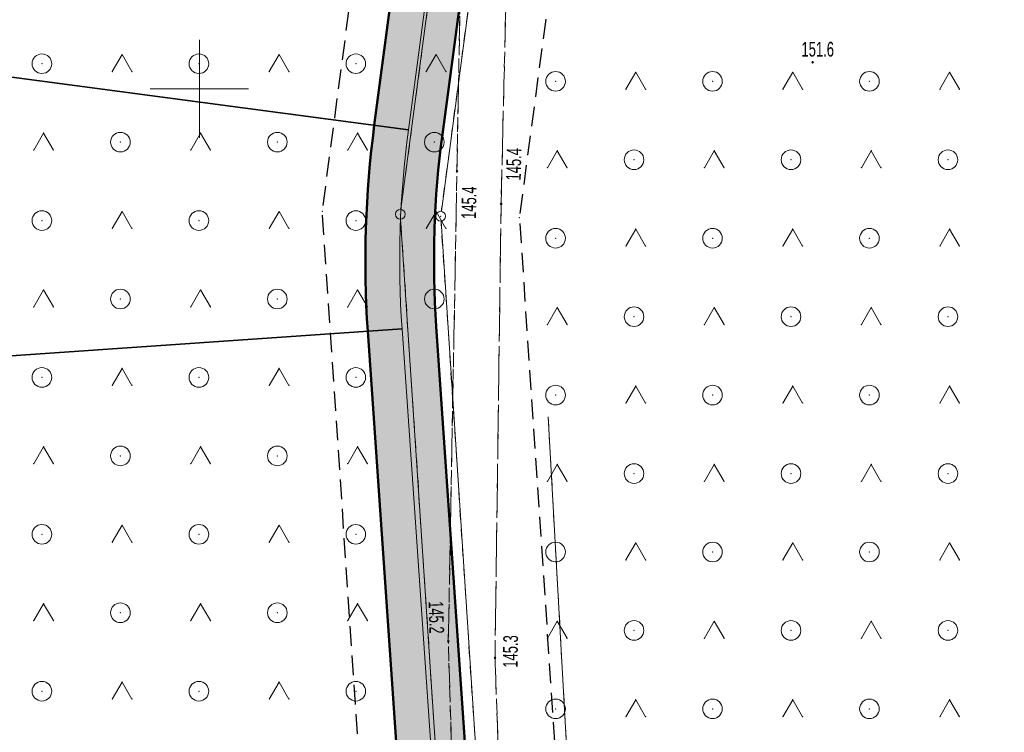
# Model space of a CAD drawing. Extents: x 6456700 to 6518119, y 5963420 to 5980059.
# Tile 231 of 256: x 6512360 to 6512410, y 5967066 to 5967103. Entities that reach past the tile are written whole.
import ezdxf
from ezdxf.enums import TextEntityAlignment as Align

# ---------------------------------------------------------------- set-up
doc = ezdxf.new("R2010")
doc.units = 0
doc.header["$MEASUREMENT"] = 0
doc.set_wipeout_variables(frame=1)
for name, pattern in [('L_0_03', [1, 0.5, -0.5]), ('L_0_04', [1.5, 1, -0.5]), ('L_0_52', [1, 0.75, -0.25]), ('L_0_5A', [0.75, 0.5, -0.25])]:
    doc.linetypes.add(name, pattern=pattern)
doc.layers.get('0').update_dxf_attribs({"color": 2, "linetype": 'CONTINUOUS', "lineweight": 5})
for name, color, linetype, lineweight in [('18mm Kreska ciągła', 7, 'CONTINUOUS', 18), ('202_punkt_graniczny', 7, 'CONTINUOUS', 18), ('218_kontur_uzytku_gruntowego', 96, 'L_0_03', 18), ('219_dzialka_ewidencyjna', 7, 'CONTINUOUS', 18), ('35mm Ciągła', 7, 'CONTINUOUS', 35), ('50mm Kreska ciągła', 7, 'CONTINUOUS', 50), ('9mm Kreska ciągła', 252, 'CONTINUOUS', 9), ('jezdnia', 7, 'CONTINUOUS', 18), ('pikieta_naturalna', 7, 'CONTINUOUS', 18), ('pikieta_naturalna_Atr2', 7, 'CONTINUOUS', 18), ('siatka_krzyrzy', 7, 'CONTINUOUS', 18), ('teren_zalesiony', 7, 'CONTINUOUS', 18), ('Zakres', 7, 'CONTINUOUS', 18)]:
    doc.layers.add(name, color=color, linetype=linetype, lineweight=lineweight)
doc.styles.get("Standard").update_dxf_attribs({"font": 'txt', "width": 0.75})

# ---------------------------------------------------------------- blocks, each defined once
blk = doc.blocks.new('EGPG_S')
at = {"color": 0, "linetype": 'Continuous', "lineweight": 18}
blk.add_wipeout([(0, -0.5), (0.25, -0.43), (0.43, -0.25), (0.5, 0), (0.43, 0.25), (0.25, 0.43), (0, 0.5), (-0.25, 0.43), (-0.43, 0.25), (-0.5, 0), (-0.43, -0.25), (-0.25, -0.43)], dxfattribs=at)
blk.add_circle((0, 0), 0.5, dxfattribs=at)
blk = doc.blocks.new('mdcp_nowa')
at = {"layer": 'pikieta_naturalna', "linetype": 'Continuous', "lineweight": 18}
for points in [[(6495131.26, 5983551.305, 1), (6495131.26, 5983551.395, 1)], [(6495113.13, 5983545.755, 1), (6495113.13, 5983545.845, 1)], [(6495115.38, 5983544.085, 1), (6495115.38, 5983544.175, 1)], [(6495112.69, 5983521.775, 1), (6495112.69, 5983521.865, 1)], [(6495115.07, 5983520.935, 1), (6495115.07, 5983521.025, 1)]]:
    blk.add_hatch(color=18, dxfattribs=at).paths.add_polyline_path(points)
at = {"layer": '218_kontur_uzytku_gruntowego', "lineweight": 18, "flags": 128}
for points in [[(6495120.97, 5983624.43), (6495110.24, 5983543.6)], [(6495112.3, 5983543.5), (6495123.06, 5983624.46)], [(6495116.84, 5983443.86), (6495110.24, 5983543.6)], [(6495112.3, 5983543.5), (6495118.85, 5983443.84)], [(6495117.78, 5983533.26), (6495121.76, 5983461.96)]]:
    blk.add_lwpolyline(points, dxfattribs=at)
at = {"layer": '219_dzialka_ewidencyjna', "color": 3, "linetype": 'Continuous', "lineweight": 18, "flags": 128}
for points in [[(6495110.24, 5983543.6), (6495120.97, 5983624.43)], [(6495112.3, 5983543.5), (6495123.06, 5983624.46)], [(6495110.24, 5983543.6), (6495116.84, 5983443.86)], [(6495118.85, 5983443.84), (6495112.3, 5983543.5)], [(6495117.78, 5983533.26), (6495121.76, 5983461.96)]]:
    blk.add_lwpolyline(points, dxfattribs=at)
at = {"layer": 'jezdnia', "color": 7, "linetype": 'L_0_52', "lineweight": 18, "flags": 128}
blk.add_lwpolyline([(6495195.83, 5982978.97), (6495200.77, 5982990.52), (6495203.76, 5983005.28), (6495200.35, 5983025.82), (6495193.24, 5983036.29), (6495189.14, 5983049.6), (6495185.12, 5983067.8), (6495183.17, 5983077.08), (6495178.19, 5983089.73), (6495174.64, 5983098.86), (6495168.43, 5983115.09), (6495161.55, 5983133.83), (6495154.76, 5983147.58), (6495144.33, 5983166.27), (6495135.54, 5983182.13), (6495131.43, 5983212.99), (6495131.68, 5983233.26), (6495131.46, 5983243.99), (6495128.32, 5983280.81), (6495127.29, 5983298.52), (6495124.19, 5983336.19), (6495123.5, 5983344), (6495121.28, 5983367.92), (6495119.64, 5983396.13), (6495116.73, 5983412.76), (6495117.19, 5983441.35), (6495116.43, 5983457.42), (6495115.48, 5983476.53), (6495115.11, 5983482.62), (6495112.3, 5983484.4), (6495091.45, 5983481.81), (6495091.37, 5983484.19), (6495109.96, 5983486.92), (6495113.25, 5983490.41), (6495113.24, 5983503.43), (6495112.69, 5983521.82), (6495113.13, 5983545.8), (6495113.51, 5983566.95), (6495116.02, 5983585), (6495118.4, 5983609.28), (6495123.42, 5983650.06), (6495131.2, 5983686.54), (6495140.07, 5983719.72), (6495146.41, 5983753.33), (6495149.05, 5983763.24), (6495154.18, 5983776.85), (6495160.67, 5983784.68), (6495175.29, 5983798.4), (6495197.26, 5983816.17), (6495217.4, 5983831.86), (6495238.65, 5983846.53), (6495263.72, 5983869.02), (6495276.39, 5983884.8), (6495285.32, 5983901), (6495289.2, 5983910.41), (6495292.89, 5983924.2), (6495294.78, 5983930.12), (6495299.2, 5983944.93), (6495304.61, 5983964.52), (6495307.5, 5983979.46), (6495307.59, 5983992.22), (6495306.46, 5984009.09), (6495305.69, 5984028.3), (6495305.67, 5984038.17), (6495300.99, 5984057.07), (6495297.28, 5984082.3), (6495291.79, 5984107.54), (6495288.36, 5984130.45), (6495280.64, 5984151.56), (6495274.64, 5984171.22), (6495270.98, 5984181.26), (6495273.99, 5984181.03), (6495276.87, 5984171.8), (6495283.5, 5984152.14), (6495291.35, 5984131.82), (6495294.78, 5984110.77), (6495299.68, 5984081.31), (6495303.27, 5984060.79), (6495332.62, 5984062.58), (6495350.78, 5984065.69), (6495352.73, 5984070.57), (6495357.63, 5984062.1), (6495352.37, 5984062.87), (6495334.16, 5984059.86), (6495303.89, 5984056.79), (6495307.64, 5984045.46), (6495309.06, 5984037.47), (6495310.62, 5984029.01), (6495312.95, 5983997.49), (6495310.44, 5983991.82), (6495310.09, 5983979.31), (6495307.08, 5983963.82), (6495301.68, 5983944.67), (6495295.97, 5983923.79), (6495292.77, 5983913.71), (6495290.13, 5983906.38), (6495284.32, 5983893.37), (6495278.05, 5983883.04), (6495264.46, 5983865.44), (6495239.09, 5983842.69), (6495219.23, 5983829.73), (6495216.93, 5983819.97), (6495223.58, 5983813.84), (6495228.16, 5983809.41), (6495224.21, 5983807.55), (6495214.94, 5983813.05), (6495207.87, 5983817.5), (6495201.24, 5983815.27), (6495178.34, 5983796.41), (6495165.6, 5983786.15), (6495159.73, 5983777.73), (6495154.77, 5983771.17), (6495151.16, 5983759.97), (6495150.26, 5983749.93), (6495142.6, 5983719.51), (6495134.42, 5983684.95), (6495127.4, 5983650.76), (6495120.08, 5983602.2), (6495117.42, 5983578.29), (6495115.94, 5983567.9), (6495115.38, 5983544.13), (6495115.07, 5983520.98), (6495115.65, 5983504.52), (6495116.24, 5983490.91), (6495120.25, 5983487.29), (6495126.33, 5983487.84), (6495143.65, 5983489.58), (6495144.46, 5983486.94), (6495127.88, 5983485.15), (6495121.64, 5983482.36), (6495118.37, 5983476.22), (6495119.55, 5983458.22), (6495119.45, 5983441.1), (6495120.18, 5983413.18), (6495121.99, 5983405.13), (6495126.07, 5983403.29), (6495130.48, 5983403.23), (6495129.73, 5983399.77), (6495124.35, 5983396.96), (6495123.73, 5983368.04), (6495126.63, 5983336.2), (6495129.59, 5983298.85), (6495131.1, 5983280.79), (6495133, 5983262.8), (6495134.25, 5983243.51), (6495134.8, 5983233.03), (6495133.67, 5983213.6), (6495138.07, 5983181.73), (6495146.27, 5983167.62), (6495157.18, 5983147.99), (6495163.68, 5983134.39), (6495170.96, 5983115.51), (6495175.46, 5983104.48), (6495181.17, 5983100.74), (6495199.93, 5983101.55), (6495199.17, 5983099.07), (6495182.34, 5983097.53), (6495180.35, 5983094.32), (6495185.39, 5983081.2), (6495192.07, 5983052.44), (6495195.58, 5983038.04), (6495198.53, 5983033.23), (6495203.76, 5983025.83), (6495206.13, 5983003.89), (6495202.54, 5982989.27), (6495201.18, 5982984.38), (6495199.22, 5982977.33), (6495199.31, 5982965.37), (6495200.17, 5982948.62), (6495203.01, 5982926.24), (6495205.43, 5982907.13), (6495210.02, 5982873.53), (6495214.31, 5982847.66), (6495217.75, 5982836.69), (6495222.16, 5982822), (6495228.36, 5982806.97), (6495230.37, 5982804.25), (6495235.28, 5982800.03), (6495240.12, 5982797.03), (6495226.36, 5982801.25), (6495225.42, 5982799.59), (6495224.16, 5982791.52), (6495222.71, 5982778.54), (6495222.21, 5982760.62), (6495221.26, 5982748.78), (6495217.72, 5982722.5), (6495220.89, 5982699.43), (6495222.63, 5982688.01), (6495226.82, 5982681.43), (6495232.44, 5982678.09), (6495238.57, 5982677.74), (6495238.58, 5982674.2), (6495234.94, 5982674.18), (6495222.7, 5982675.95), (6495211.13, 5982675.67), (6495203.44, 5982672.24), (6495190.56, 5982660.85), (6495183.64, 5982651.87), (6495180.18, 5982645.51), (6495176.56, 5982638.14), (6495173.06, 5982629.9), (6495169.79, 5982622.28), (6495168.95, 5982621.1), (6495167.1, 5982622.09), (6495169.54, 5982629.99), (6495175.88, 5982643.52), (6495181.21, 5982652.88), (6495188.25, 5982661.9), (6495200.25, 5982673.34), (6495211.64, 5982680.53), (6495218.14, 5982692.06), (6495218.39, 5982699.72), (6495215.1, 5982723.62), (6495216.08, 5982729.8), (6495218.41, 5982743.49), (6495220.09, 5982761.04), (6495220.41, 5982779.3), (6495221.74, 5982791.03), (6495222.5, 5982799.07), (6495220.92, 5982803.86), (6495210.51, 5982812.59), (6495206.38, 5982817.94), (6495202.5, 5982823.86), (6495197.41, 5982834.99), (6495191.07, 5982840.79), (6495178.96, 5982851.25), (6495180.72, 5982852.83), (6495192.33, 5982842.82), (6495193.9, 5982841.49), (6495196.29, 5982839.47), (6495200.7, 5982838.43), (6495206.86, 5982825.62), (6495210.11, 5982820.87), (6495214.26, 5982814.71), (6495221.36, 5982809.09), (6495224.36, 5982806.84), (6495223.38, 5982810.9), (6495218.5, 5982823.84), (6495214.57, 5982836.22), (6495211.53, 5982847.15), (6495206.8, 5982872.08), (6495202.64, 5982906.51), (6495199.04, 5982926.21), (6495196.67, 5982948.55), (6495195.68, 5982964.58)], close=True, dxfattribs=at)
at = {"layer": 'jezdnia'}
for p in [(6495113.13, 5983545.8), (6495115.38, 5983544.13), (6495112.69, 5983521.82), (6495115.07, 5983520.98)]:
    blk.add_point(p, dxfattribs=at)
at = {"layer": 'pikieta_naturalna', "color": 7, "linetype": 'Continuous', "lineweight": 18}
for centre in [(6495131.26, 5983551.35), (6495113.13, 5983545.8), (6495115.38, 5983544.13), (6495112.69, 5983521.82), (6495115.07, 5983520.98)]:
    blk.add_circle(centre, 0.045, dxfattribs=at)
at = {"layer": 'pikieta_naturalna'}
for p in [(6495131.26, 5983551.35), (6495113.13, 5983545.8), (6495115.38, 5983544.13), (6495112.69, 5983521.82), (6495115.07, 5983520.98)]:
    blk.add_point(p, dxfattribs=at)
at = {"layer": 'siatka_krzyrzy', "linetype": 'Continuous', "lineweight": 18, "flags": 128}
for points in [[(6495100, 5983547.5), (6495100, 5983552.5)], [(6495097.5, 5983550), (6495102.5, 5983550)]]:
    blk.add_lwpolyline(points, dxfattribs=at)
at = {"layer": 'teren_zalesiony', "color": 7, "linetype": 'L_0_5A', "lineweight": 18, "flags": 128}
for points in [[(6495091.37, 5983484.19), (6495086.18, 5983506.1), (6495084.89, 5983526.01), (6495107.33, 5983728.35), (6495127.82, 5983771.52), (6495138.38, 5983790.26), (6495151.08, 5983809.39), (6495174.94, 5983816.27), (6495177.32, 5983813.6), (6495181.6, 5983817.42), (6495179.2, 5983820.07), (6495187.87, 5983825.17), (6495217.4, 5983831.86), (6495197.26, 5983816.17), (6495175.29, 5983798.4), (6495160.67, 5983784.68), (6495154.18, 5983776.85), (6495149.95, 5983769.63), (6495149.05, 5983763.24), (6495146.41, 5983753.33), (6495140.07, 5983719.72), (6495131.2, 5983686.54), (6495123.42, 5983650.06), (6495118.4, 5983609.28), (6495116.02, 5983585), (6495113.51, 5983566.95), (6495113.13, 5983545.8), (6495112.69, 5983521.82), (6495113.24, 5983503.43), (6495113.25, 5983490.41), (6495109.96, 5983486.92)], [(6495126.33, 5983487.84), (6495120.25, 5983487.29), (6495116.24, 5983490.91), (6495115.65, 5983504.52), (6495115.07, 5983520.98), (6495115.38, 5983544.13), (6495115.94, 5983567.9), (6495117.42, 5983578.29), (6495120.08, 5983602.2), (6495127.4, 5983650.76), (6495134.42, 5983684.95), (6495142.6, 5983719.51), (6495150.26, 5983749.93), (6495151.16, 5983759.97), (6495156.38, 5983769.03), (6495159.73, 5983777.73), (6495165.6, 5983786.15), (6495178.34, 5983796.41), (6495201.24, 5983815.27), (6495207.87, 5983817.5), (6495214.94, 5983813.05), (6495224.21, 5983807.55), (6495206.66, 5983767.28), (6495174.96, 5983687.08), (6495148.49, 5983563.77), (6495147.97, 5983534.63), (6495143.65, 5983489.58)]]:
    blk.add_lwpolyline(points, close=True, dxfattribs=at)
at = {"layer": 'teren_zalesiony', "color": 7, "linetype": 'Continuous', "lineweight": 18, "flags": 128}
for points in [[(6495095.563, 5983550.873), (6495096.063, 5983551.739)], [(6495096.063, 5983551.739), (6495096.563, 5983550.873)], [(6495103.563, 5983550.873), (6495104.063, 5983551.739)], [(6495104.063, 5983551.739), (6495104.563, 5983550.873)], [(6495111.563, 5983550.873), (6495112.063, 5983551.739)], [(6495112.063, 5983551.739), (6495112.563, 5983550.873)], [(6495121.743, 5983549.973), (6495122.243, 5983550.839)], [(6495122.243, 5983550.839), (6495122.743, 5983549.973)], [(6495129.743, 5983549.973), (6495130.243, 5983550.839)], [(6495130.243, 5983550.839), (6495130.743, 5983549.973)], [(6495137.743, 5983549.973), (6495138.243, 5983550.839)], [(6495138.243, 5983550.839), (6495138.743, 5983549.973)], [(6495091.563, 5983546.873), (6495092.063, 5983547.739)], [(6495092.063, 5983547.739), (6495092.563, 5983546.873)], [(6495099.563, 5983546.873), (6495100.063, 5983547.739)], [(6495100.063, 5983547.739), (6495100.563, 5983546.873)], [(6495107.563, 5983546.873), (6495108.063, 5983547.739)], [(6495108.063, 5983547.739), (6495108.563, 5983546.873)], [(6495117.743, 5983545.973), (6495118.243, 5983546.839)], [(6495118.243, 5983546.839), (6495118.743, 5983545.973)], [(6495125.743, 5983545.973), (6495126.243, 5983546.839)], [(6495126.243, 5983546.839), (6495126.743, 5983545.973)], [(6495133.743, 5983545.973), (6495134.243, 5983546.839)], [(6495134.243, 5983546.839), (6495134.743, 5983545.973)], [(6495095.563, 5983542.873), (6495096.063, 5983543.739)], [(6495096.063, 5983543.739), (6495096.563, 5983542.873)], [(6495103.563, 5983542.873), (6495104.063, 5983543.739)], [(6495104.063, 5983543.739), (6495104.563, 5983542.873)], [(6495121.743, 5983541.973), (6495122.243, 5983542.839)], [(6495122.243, 5983542.839), (6495122.743, 5983541.973)], [(6495129.743, 5983541.973), (6495130.243, 5983542.839)], [(6495130.243, 5983542.839), (6495130.743, 5983541.973)], [(6495137.743, 5983541.973), (6495138.243, 5983542.839)], [(6495138.243, 5983542.839), (6495138.743, 5983541.973)], [(6495091.563, 5983538.873), (6495092.063, 5983539.739)], [(6495092.063, 5983539.739), (6495092.563, 5983538.873)], [(6495099.563, 5983538.873), (6495100.063, 5983539.739)], [(6495100.063, 5983539.739), (6495100.563, 5983538.873)], [(6495107.563, 5983538.873), (6495108.063, 5983539.739)], [(6495108.063, 5983539.739), (6495108.563, 5983538.873)], [(6495117.743, 5983537.973), (6495118.243, 5983538.839)], [(6495118.243, 5983538.839), (6495118.743, 5983537.973)], [(6495125.743, 5983537.973), (6495126.243, 5983538.839)], [(6495126.243, 5983538.839), (6495126.743, 5983537.973)], [(6495133.743, 5983537.973), (6495134.243, 5983538.839)], [(6495134.243, 5983538.839), (6495134.743, 5983537.973)], [(6495095.563, 5983534.873), (6495096.063, 5983535.739)], [(6495096.063, 5983535.739), (6495096.563, 5983534.873)], [(6495103.563, 5983534.873), (6495104.063, 5983535.739)], [(6495104.063, 5983535.739), (6495104.563, 5983534.873)], [(6495121.743, 5983533.973), (6495122.243, 5983534.839)], [(6495122.243, 5983534.839), (6495122.743, 5983533.973)], [(6495129.743, 5983533.973), (6495130.243, 5983534.839)], [(6495130.243, 5983534.839), (6495130.743, 5983533.973)], [(6495137.743, 5983533.973), (6495138.243, 5983534.839)], [(6495138.243, 5983534.839), (6495138.743, 5983533.973)], [(6495091.563, 5983530.873), (6495092.063, 5983531.739)], [(6495092.063, 5983531.739), (6495092.563, 5983530.873)], [(6495099.563, 5983530.873), (6495100.063, 5983531.739)], [(6495100.063, 5983531.739), (6495100.563, 5983530.873)], [(6495107.563, 5983530.873), (6495108.063, 5983531.739)], [(6495108.063, 5983531.739), (6495108.563, 5983530.873)], [(6495117.743, 5983529.973), (6495118.243, 5983530.839)], [(6495118.243, 5983530.839), (6495118.743, 5983529.973)], [(6495125.743, 5983529.973), (6495126.243, 5983530.839)], [(6495126.243, 5983530.839), (6495126.743, 5983529.973)], [(6495133.743, 5983529.973), (6495134.243, 5983530.839)], [(6495134.243, 5983530.839), (6495134.743, 5983529.973)], [(6495095.563, 5983526.873), (6495096.063, 5983527.739)], [(6495096.063, 5983527.739), (6495096.563, 5983526.873)], [(6495103.563, 5983526.873), (6495104.063, 5983527.739)], [(6495104.063, 5983527.739), (6495104.563, 5983526.873)], [(6495121.743, 5983525.973), (6495122.243, 5983526.839)], [(6495122.243, 5983526.839), (6495122.743, 5983525.973)], [(6495129.743, 5983525.973), (6495130.243, 5983526.839)], [(6495130.243, 5983526.839), (6495130.743, 5983525.973)], [(6495137.743, 5983525.973), (6495138.243, 5983526.839)], [(6495138.243, 5983526.839), (6495138.743, 5983525.973)], [(6495091.563, 5983522.873), (6495092.063, 5983523.739)], [(6495092.063, 5983523.739), (6495092.563, 5983522.873)], [(6495099.563, 5983522.873), (6495100.063, 5983523.739)], [(6495100.063, 5983523.739), (6495100.563, 5983522.873)], [(6495107.563, 5983522.873), (6495108.063, 5983523.739)], [(6495108.063, 5983523.739), (6495108.563, 5983522.873)], [(6495117.743, 5983521.973), (6495118.243, 5983522.839)], [(6495118.243, 5983522.839), (6495118.743, 5983521.973)], [(6495125.743, 5983521.973), (6495126.243, 5983522.839)], [(6495126.243, 5983522.839), (6495126.743, 5983521.973)], [(6495133.743, 5983521.973), (6495134.243, 5983522.839)], [(6495134.243, 5983522.839), (6495134.743, 5983521.973)], [(6495095.563, 5983518.873), (6495096.063, 5983519.739)], [(6495096.063, 5983519.739), (6495096.563, 5983518.873)], [(6495103.563, 5983518.873), (6495104.063, 5983519.739)], [(6495104.063, 5983519.739), (6495104.563, 5983518.873)], [(6495121.743, 5983517.973), (6495122.243, 5983518.839)], [(6495122.243, 5983518.839), (6495122.743, 5983517.973)], [(6495129.743, 5983517.973), (6495130.243, 5983518.839)], [(6495130.243, 5983518.839), (6495130.743, 5983517.973)], [(6495137.743, 5983517.973), (6495138.243, 5983518.839)], [(6495138.243, 5983518.839), (6495138.743, 5983517.973)]]:
    blk.add_lwpolyline(points, dxfattribs=at)
at = {"layer": 'teren_zalesiony', "color": 7, "linetype": 'Continuous', "lineweight": 18}
for centre in [(6495091.976, 5983551.276), (6495099.976, 5983551.276), (6495107.976, 5983551.276), (6495118.156, 5983550.376), (6495126.156, 5983550.376), (6495134.156, 5983550.376), (6495095.976, 5983547.276), (6495103.976, 5983547.276), (6495111.976, 5983547.276), (6495122.156, 5983546.376), (6495130.156, 5983546.376), (6495138.156, 5983546.376), (6495091.976, 5983543.276), (6495099.976, 5983543.276), (6495107.976, 5983543.276), (6495118.156, 5983542.376), (6495126.156, 5983542.376), (6495134.156, 5983542.376), (6495095.976, 5983539.276), (6495103.976, 5983539.276), (6495111.976, 5983539.276), (6495122.156, 5983538.376), (6495130.156, 5983538.376), (6495138.156, 5983538.376), (6495091.976, 5983535.276), (6495099.976, 5983535.276), (6495107.976, 5983535.276), (6495118.156, 5983534.376), (6495126.156, 5983534.376), (6495134.156, 5983534.376), (6495095.976, 5983531.276), (6495103.976, 5983531.276), (6495122.156, 5983530.376), (6495130.156, 5983530.376), (6495138.156, 5983530.376), (6495091.976, 5983527.276), (6495099.976, 5983527.276), (6495107.976, 5983527.276), (6495118.156, 5983526.376), (6495126.156, 5983526.376), (6495134.156, 5983526.376), (6495095.976, 5983523.276), (6495103.976, 5983523.276), (6495122.156, 5983522.376), (6495130.156, 5983522.376), (6495138.156, 5983522.376), (6495091.976, 5983519.276), (6495099.976, 5983519.276), (6495107.976, 5983519.276), (6495118.156, 5983518.376), (6495126.156, 5983518.376), (6495134.156, 5983518.376)]:
    blk.add_circle(centre, 0.5, dxfattribs=at)
at = {"layer": 'teren_zalesiony'}
for p in [(6495096.063, 5983551.739), (6495096.063, 5983551.739), (6495104.063, 5983551.739), (6495104.063, 5983551.739), (6495112.063, 5983551.739), (6495112.063, 5983551.739), (6495091.976, 5983551.276), (6495099.976, 5983551.276), (6495107.976, 5983551.276), (6495095.563, 5983550.873), (6495096.563, 5983550.873), (6495103.563, 5983550.873), (6495104.563, 5983550.873), (6495111.563, 5983550.873), (6495112.563, 5983550.873), (6495122.243, 5983550.839), (6495122.243, 5983550.839), (6495130.243, 5983550.839), (6495130.243, 5983550.839), (6495138.243, 5983550.839), (6495138.243, 5983550.839), (6495118.156, 5983550.376), (6495126.156, 5983550.376), (6495134.156, 5983550.376), (6495121.743, 5983549.973), (6495122.743, 5983549.973), (6495129.743, 5983549.973), (6495130.743, 5983549.973), (6495137.743, 5983549.973), (6495138.743, 5983549.973), (6495092.063, 5983547.739), (6495092.063, 5983547.739), (6495100.063, 5983547.739), (6495100.063, 5983547.739), (6495108.063, 5983547.739), (6495108.063, 5983547.739), (6495095.976, 5983547.276), (6495103.976, 5983547.276), (6495111.976, 5983547.276), (6495091.563, 5983546.873), (6495092.563, 5983546.873), (6495099.563, 5983546.873), (6495100.563, 5983546.873), (6495107.563, 5983546.873), (6495108.563, 5983546.873), (6495118.243, 5983546.839), (6495118.243, 5983546.839), (6495126.243, 5983546.839), (6495126.243, 5983546.839), (6495134.243, 5983546.839), (6495134.243, 5983546.839), (6495122.156, 5983546.376), (6495130.156, 5983546.376), (6495138.156, 5983546.376), (6495113.13, 5983545.8), (6495117.743, 5983545.973), (6495118.743, 5983545.973), (6495125.743, 5983545.973), (6495126.743, 5983545.973), (6495133.743, 5983545.973), (6495134.743, 5983545.973), (6495115.38, 5983544.13), (6495096.063, 5983543.739), (6495096.063, 5983543.739), (6495104.063, 5983543.739), (6495104.063, 5983543.739), (6495091.976, 5983543.276), (6495099.976, 5983543.276), (6495107.976, 5983543.276), (6495095.563, 5983542.873), (6495096.563, 5983542.873), (6495103.563, 5983542.873), (6495104.563, 5983542.873), (6495111.563, 5983542.873), (6495112.563, 5983542.873), (6495122.243, 5983542.839), (6495122.243, 5983542.839), (6495130.243, 5983542.839), (6495130.243, 5983542.839), (6495138.243, 5983542.839), (6495138.243, 5983542.839), (6495118.156, 5983542.376), (6495126.156, 5983542.376), (6495134.156, 5983542.376), (6495121.743, 5983541.973), (6495122.743, 5983541.973), (6495129.743, 5983541.973), (6495130.743, 5983541.973), (6495137.743, 5983541.973), (6495138.743, 5983541.973), (6495092.063, 5983539.739), (6495092.063, 5983539.739), (6495100.063, 5983539.739), (6495100.063, 5983539.739), (6495108.063, 5983539.739), (6495108.063, 5983539.739), (6495095.976, 5983539.276), (6495103.976, 5983539.276), (6495111.976, 5983539.276), (6495091.563, 5983538.873), (6495092.563, 5983538.873), (6495099.563, 5983538.873), (6495100.563, 5983538.873), (6495107.563, 5983538.873), (6495108.563, 5983538.873), (6495118.243, 5983538.839), (6495118.243, 5983538.839), (6495126.243, 5983538.839), (6495126.243, 5983538.839), (6495134.243, 5983538.839), (6495134.243, 5983538.839), (6495122.156, 5983538.376), (6495130.156, 5983538.376), (6495138.156, 5983538.376), (6495117.743, 5983537.973), (6495118.743, 5983537.973), (6495125.743, 5983537.973), (6495126.743, 5983537.973), (6495133.743, 5983537.973), (6495134.743, 5983537.973), (6495096.063, 5983535.739), (6495096.063, 5983535.739), (6495104.063, 5983535.739), (6495104.063, 5983535.739), (6495091.976, 5983535.276), (6495099.976, 5983535.276), (6495107.976, 5983535.276), (6495095.563, 5983534.873), (6495096.563, 5983534.873), (6495103.563, 5983534.873), (6495104.563, 5983534.873), (6495122.243, 5983534.839), (6495122.243, 5983534.839), (6495130.243, 5983534.839), (6495130.243, 5983534.839), (6495138.243, 5983534.839), (6495138.243, 5983534.839), (6495118.156, 5983534.376), (6495126.156, 5983534.376), (6495134.156, 5983534.376), (6495121.743, 5983533.973), (6495122.743, 5983533.973), (6495129.743, 5983533.973), (6495130.743, 5983533.973), (6495137.743, 5983533.973), (6495138.743, 5983533.973), (6495092.063, 5983531.739), (6495092.063, 5983531.739), (6495100.063, 5983531.739), (6495100.063, 5983531.739), (6495108.063, 5983531.739), (6495108.063, 5983531.739), (6495095.976, 5983531.276), (6495103.976, 5983531.276), (6495091.563, 5983530.873), (6495092.563, 5983530.873), (6495099.563, 5983530.873), (6495100.563, 5983530.873), (6495107.563, 5983530.873), (6495108.563, 5983530.873), (6495118.243, 5983530.839), (6495118.243, 5983530.839), (6495126.243, 5983530.839), (6495126.243, 5983530.839), (6495134.243, 5983530.839), (6495134.243, 5983530.839), (6495122.156, 5983530.376), (6495130.156, 5983530.376), (6495138.156, 5983530.376), (6495117.743, 5983529.973), (6495118.743, 5983529.973), (6495125.743, 5983529.973), (6495126.743, 5983529.973), (6495133.743, 5983529.973), (6495134.743, 5983529.973), (6495096.063, 5983527.739), (6495096.063, 5983527.739), (6495104.063, 5983527.739), (6495104.063, 5983527.739), (6495091.976, 5983527.276), (6495099.976, 5983527.276), (6495107.976, 5983527.276), (6495095.563, 5983526.873), (6495096.563, 5983526.873), (6495103.563, 5983526.873), (6495104.563, 5983526.873), (6495122.243, 5983526.839), (6495122.243, 5983526.839), (6495130.243, 5983526.839), (6495130.243, 5983526.839), (6495138.243, 5983526.839), (6495138.243, 5983526.839), (6495118.156, 5983526.376), (6495121.743, 5983525.973), (6495122.743, 5983525.973), (6495126.156, 5983526.376), (6495129.743, 5983525.973), (6495130.743, 5983525.973), (6495134.156, 5983526.376), (6495137.743, 5983525.973), (6495138.743, 5983525.973), (6495092.063, 5983523.739), (6495092.063, 5983523.739), (6495100.063, 5983523.739), (6495100.063, 5983523.739), (6495108.063, 5983523.739), (6495108.063, 5983523.739), (6495095.976, 5983523.276), (6495103.976, 5983523.276), (6495091.563, 5983522.873), (6495092.563, 5983522.873), (6495099.563, 5983522.873), (6495100.563, 5983522.873), (6495107.563, 5983522.873), (6495108.563, 5983522.873), (6495118.243, 5983522.839), (6495118.243, 5983522.839), (6495126.243, 5983522.839), (6495126.243, 5983522.839), (6495134.243, 5983522.839), (6495134.243, 5983522.839), (6495117.743, 5983521.973), (6495118.743, 5983521.973), (6495122.156, 5983522.376), (6495125.743, 5983521.973), (6495126.743, 5983521.973), (6495130.156, 5983522.376), (6495133.743, 5983521.973), (6495134.743, 5983521.973), (6495138.156, 5983522.376), (6495112.69, 5983521.82), (6495115.07, 5983520.98), (6495096.063, 5983519.739), (6495096.063, 5983519.739), (6495104.063, 5983519.739), (6495104.063, 5983519.739), (6495091.976, 5983519.276), (6495099.976, 5983519.276), (6495107.976, 5983519.276), (6495095.563, 5983518.873), (6495096.563, 5983518.873), (6495103.563, 5983518.873), (6495104.563, 5983518.873), (6495122.243, 5983518.839), (6495122.243, 5983518.839), (6495130.243, 5983518.839), (6495130.243, 5983518.839), (6495138.243, 5983518.839), (6495138.243, 5983518.839), (6495118.156, 5983518.376), (6495121.743, 5983517.973), (6495122.743, 5983517.973), (6495126.156, 5983518.376), (6495129.743, 5983517.973), (6495130.743, 5983517.973), (6495134.156, 5983518.376), (6495137.743, 5983517.973), (6495138.743, 5983517.973)]:
    blk.add_point(p, dxfattribs=at)
at = {"layer": 'Zakres', "linetype": 'L_0_04', "lineweight": 25, "flags": 128}
blk.add_lwpolyline([(6495113.77, 5985050.22), (6495121.12, 5984877.07), (6495125.76, 5984757.87), (6495129.89, 5984649.81), (6495141.08, 5984611.3), (6495145.77, 5984544.53), (6495147.36, 5984487.27), (6495157.22, 5984392.07), (6495162.95, 5984387.45), (6495180.24, 5984384.16), (6495229.5, 5984386.61), (6495251.65, 5984373.41), (6495258.77, 5984357.12), (6495255.44, 5984330.44), (6495250.77, 5984304.39), (6495252.21, 5984282.78), (6495255.46, 5984256.45), (6495254.94, 5984238.25), (6495266.4, 5984211), (6495277.24, 5984182.33), (6495294.2, 5984133.19), (6495300.94, 5984095.37), (6495313.24, 5984037.69), (6495317.44, 5983978.18), (6495300.35, 5983922.18), (6495282.35, 5983883.38), (6495266.21, 5983862.23), (6495242.03, 5983839.67), (6495211.11, 5983816.86), (6495158.26, 5983772.66), (6495130.6, 5983651.16), (6495116.31, 5983543.43), (6495129.51, 5983346.73), (6495134.58, 5983264.71), (6495139.64, 5983186.97), (6495193.25, 5983077.94), (6495199.2, 5983041.97), (6495206.23, 5983026), (6495208.96, 5983004.88), (6495202.27, 5982979.48), (6495202.42, 5982950.13), (6495209.35, 5982897.38), (6495215.97, 5982850.34), (6495228.6, 5982809.97), (6495226.85, 5982778.82), (6495225.04, 5982750.56), (6495220.26, 5982723.37), (6495226.54, 5982679.97), (6495206.06, 5982669.48), (6495192.68, 5982657.71), (6495184.57, 5982648.65), (6495174.78, 5982624.58), (6495164.23, 5982604.61), (6495150.7, 5982588.3), (6495137.69, 5982582.43), (6495118.26, 5982573.75), (6495100.35, 5982558.42), (6495090.36, 5982544.99), (6495075.87, 5982519.06), (6495060.83, 5982499.68), (6495049.41, 5982485.49), (6495035.07, 5982459.7), (6495006.7, 5982406.64), (6494980.89, 5982351.84), (6494944.35, 5982293.29), (6494925.72, 5982250.11), (6494905.2, 5982190.37), (6494898.43, 5982153.5), (6494879.51, 5982063.89), (6494864.14, 5981992.66), (6494816.93, 5981768.61), (6494777.79, 5981577.7), (6494739.84, 5981394.72), (6494718.65, 5981297.89), (6494716.45, 5981237.31), (6494738.62, 5981208.21), (6494776.48, 5981173.06), (6494817.16, 5981137.44), (6494847.63, 5981109.8), (6494877.39, 5981077.08), (6494912.75, 5981030.55), (6494916.06, 5981014.71), (6494903.86, 5980957.01), (6494916.13, 5980953.51), (6494892.32, 5980927.59), (6494850.7, 5980858.8), (6494806.81, 5980779.89), (6494785.1, 5980753.49), (6494715.22, 5980723.29), (6494679.96, 5980686.78), (6494651.35, 5980651.29), (6494549.14, 5980683.24), (6494511.84, 5980659.66), (6494443.61, 5980630.33), (6494428.78, 5980598.6), (6494431.58, 5980579.46), (6494420.56, 5980549.76), (6494416.45, 5980528.2), (6494403.86, 5980507.16), (6494388.89, 5980482.96), (6494365.32, 5980407.99), (6494335.67, 5980315.15), (6494332.29, 5980297.41), (6494335.1, 5980278.18), (6494347.25, 5980254.84), (6494336.79, 5980250.09), (6494300.04, 5980271.34), (6494320.8, 5980301.43), (6494336.81, 5980349.17), (6494344.85, 5980380.92), (6494360.85, 5980437.13), (6494374.18, 5980476.38), (6494386.14, 5980498.84), (6494403.02, 5980528.52), (6494411.33, 5980563.19), (6494420.84, 5980586.25), (6494420.25, 5980601.11), (6494434.95, 5980635.94), (6494446.75, 5980644.99), (6494465.77, 5980647.27), (6494513.02, 5980669.46), (6494507.85, 5980679.68), (6494547.89, 5980705.83), (6494570.06, 5980691.34), (6494636.17, 5980669.05), (6494706.14, 5980756.86), (6494742.78, 5980772.58), (6494798.53, 5980814.27), (6494826.12, 5980867.97), (6494849.57, 5980908.6), (6494845.35, 5980942.01), (6494853.94, 5980970.83), (6494891.08, 5980960.54), (6494890.11, 5980965.73), (6494903.94, 5981025.69), (6494869.98, 5981070.3), (6494770.97, 5981160.58), (6494728.18, 5981200.64), (6494706.13, 5981229.56), (6494707.94, 5981299.75), (6494728.84, 5981398.1), (6494767.06, 5981580.19), (6494806.17, 5981770.55), (6494854.36, 5981994.76), (6494869.73, 5982065.97), (6494888.61, 5982155.44), (6494891.67, 5982173.95), (6494895.82, 5982197.45), (6494916.38, 5982253.72), (6494935.47, 5982297.95), (6494954.97, 5982331.67), (6494972.09, 5982356.64), (6494997.76, 5982411.14), (6495026.29, 5982464.48), (6495041.09, 5982491.09), (6495052.99, 5982505.88), (6495067.51, 5982524.6), (6495081.94, 5982550.43), (6495092.99, 5982565.28), (6495112.86, 5982582.29), (6495133.59, 5982591.55), (6495144.48, 5982596.46), (6495155.87, 5982610.19), (6495165.7, 5982628.8), (6495175.96, 5982654.03), (6495185.62, 5982664.83), (6495200.4, 5982677.82), (6495212.49, 5982688.04), (6495209.64, 5982723.43), (6495215.22, 5982750.57), (6495216.87, 5982779.54), (6495218.31, 5982809.31), (6495206.86, 5982847.92), (6495199.44, 5982894.74), (6495192.11, 5982948.71), (6495190.16, 5982979.24), (6495183.47, 5983075.16), (6495129.79, 5983184.34), (6495124.6, 5983264.07), (6495119.53, 5983346.09), (6495106.27, 5983543.75), (6495120.74, 5983652.9), (6495148.75, 5983779.42), (6495204.15, 5983826.04), (6495273.41, 5983889.36), (6495288.53, 5983927.42), (6495300.83, 5983964.69), (6495303.91, 5983980.14), (6495301.32, 5984039.55), (6495291.1, 5984093.63), (6495284.5, 5984130.67), (6495267.84, 5984178.93), (6495257.12, 5984207.3), (6495244.96, 5984236.19), (6495244.79, 5984255.42), (6495242.25, 5984281.97), (6495240.71, 5984304.95), (6495245.55, 5984331.94), (6495248.51, 5984355.64), (6495243.77, 5984366.47), (6495226.98, 5984376.47), (6495179.54, 5984374.12), (6495158.61, 5984378.09), (6495147.7, 5984386.91), (6495137.38, 5984486.61), (6495135.78, 5984544.04), (6495131.18, 5984609.54), (6495119.95, 5984648.2), (6495115.76, 5984757.49), (6495111.12, 5984876.67), (6495103.73, 5985050.93), (6495109.36, 5985081.73), (6495120.41, 5985085.88)], close=True, dxfattribs=at)
at = {"layer": 'Zakres'}
for p in [(6495106.27, 5983543.75), (6495116.31, 5983543.43)]:
    blk.add_point(p, dxfattribs=at)
at = {"layer": 'pikieta_naturalna_Atr2', "color": 7, "lineweight": 15, "width": 0.66}
blk.add_text('151.6', height=0.75, dxfattribs=at).set_placement((6495130.69, 5983552.39), align=Align.TOP_LEFT)
for s, rotation, p in [('145.4', 88.7, (6495115.63, 5983545.33)), ('145.4', 88.9, (6495113.35, 5983543.37)), ('145.2', 271.7, (6495112.43, 5983523.88)), ('145.3', 89.2, (6495115.47, 5983520.48))]:
    blk.add_text(s, height=0.75, rotation=rotation, dxfattribs=at).set_placement(p, align=Align.TOP_LEFT)
at = {"layer": '202_punkt_graniczny', "linetype": 'Continuous', "xscale": 0.5, "yscale": 0.5, "zscale": 0.5}
for p in [(6495110.24, 5983543.6), (6495112.3, 5983543.5)]:
    blk.add_blockref('EGPG_S', p, dxfattribs=at)
at = {"layer": '202_punkt_graniczny'}
for p in [(6495110.24, 5983543.6), (6495112.3, 5983543.5)]:
    blk.add_point(p, dxfattribs=at)
at = {"layer": 'teren_zalesiony', "color": 7, "linetype": 'Continuous', "lineweight": 18, "flags": 128}
for points in [[(6495111.563, 5983542.873), (6495112.063, 5983543.739)], [(6495112.063, 5983543.739), (6495112.563, 5983542.873)]]:
    blk.add_lwpolyline(points, dxfattribs=at)
at = {"layer": 'teren_zalesiony'}
blk.add_point((6495112.063, 5983543.739), dxfattribs=at)
blk.add_point((6495112.063, 5983543.739), dxfattribs=at)

msp = doc.modelspace()

# ---------------------------------------------------------------- block references
at = {"linetype": 'ByBlock'}
msp.add_blockref('mdcp_nowa', (17268.786, -16450.998), dxfattribs=at)

# ---------------------------------------------------------------- next in the draw order: hatches: boundary and pattern name
at = {"layer": '9mm Kreska ciągła'}
h = msp.add_hatch(dxfattribs=at)
h.set_pattern_fill('SAND_AND_LIME', color=4, scale=0.1)
h.set_pattern_definition([(37.5, (6512162.38958, 5966557.36103), (-0.006803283, 0.208096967), [0, -0.16416, 0, -0.1836, 0, -0.1755]), (7.5, (6512162.38958, 5966557.36103), (0.191135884, 0.304791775), [0, -0.08856, 0, -0.14796, 0, -0.0567]), (327.5, (6512162.25674, 5966557.36103), (0.33632732, 0.000611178), [0, -0.054, 0, -0.1944, 0, -0.2538]), (317.5, (6512162.25674, 5966557.36103), (0.324661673, 0.09478896), [0, -0.027, 0, -0.12744, 0, -0.1458])])
edge = h.paths.add_edge_path()
edge.add_arc((6512516.367, 5967810.283), 3, 311.5869, 347.3062, ccw=False)
edge.add_arc((6512523.503, 5967802.242), 7.75, 131.5869, 180.7804)
edge.add_line((6512515.753, 5967802.137), (6512515.839, 5967795.832))
edge.add_arc((6512568.134, 5967796.544), 52.3, 180.7804, 202.2888)
edge.add_line((6512519.742, 5967776.708), (6512533.586, 5967742.935))
edge.add_arc((6512443.186, 5967705.88), 97.7, 19.24547, 22.28878, ccw=False)
edge.add_line((6512535.426, 5967738.083), (6512551.885, 5967690.939))
edge.add_arc((6512459.645, 5967658.735), 97.7, 10.33082, 19.24547, ccw=False)
edge.add_line((6512555.761, 5967676.256), (6512567.725, 5967610.623))
edge.add_arc((6512717.556, 5967637.935), 152.3, 190.33082, 193.90778)
edge.add_line((6512569.721, 5967601.328), (6512572.468, 5967590.235))
edge.add_arc((6512477.632, 5967566.752), 97.7, 359.59588, 373.90778, ccw=False)
edge.add_line((6512575.33, 5967566.063), (6512575.106, 5967534.367))
edge.add_arc((6512497.408, 5967534.915), 77.7, 343.87223, 359.59588, ccw=False)
edge.add_line((6512572.05, 5967513.331), (6512569.54, 5967504.651))
edge.add_arc((6512475.685, 5967531.79), 97.7, 339.08524, 343.87223, ccw=False)
edge.add_line((6512566.948, 5967496.914), (6512545.985, 5967442.059))
edge.add_arc((6512524.78, 5967450.162), 22.7, 313.2875, 339.0852, ccw=False)
edge.add_line((6512540.345, 5967433.638), (6512504.063, 5967399.463))
edge.add_line((6512504.063, 5967399.463), (6512490.766, 5967386.938))
edge.add_arc((6512149.514, 5967749.225), 497.7, 309.16671, 313.28749, ccw=False)
edge.add_line((6512463.851, 5967363.353), (6512423.112, 5967330.167))
edge.add_arc((6512437.196, 5967312.877), 22.3, 129.1667, 169.6812)
edge.add_line((6512415.257, 5967316.872), (6512407.758, 5967275.686))
edge.add_arc((6511918.108, 5967364.836), 497.7, 347.25294, 349.68124, ccw=False)
edge.add_line((6512403.541, 5967255.02), (6512392.372, 5967205.646))
edge.add_arc((6512443.383, 5967194.106), 52.3, 167.2529, 172.4126)
edge.add_line((6512391.541, 5967201.011), (6512377.704, 5967097.137))
edge.add_arc((6512429.546, 5967090.232), 52.3, 172.4126, 183.9445)
edge.add_line((6512377.37, 5967086.634), (6512388.786, 5966921.07))
edge.add_arc((6510894.634, 5966818.042), 1497.7, 3.606413, 3.944541, ccw=False)
edge.add_line((6512389.368, 5966912.251), (6512395.777, 5966810.575))
edge.add_arc((6510402.033, 5966684.915), 1997.7, 2.742456, 3.606413, ccw=False)
edge.add_line((6512397.445, 5966780.498), (6512399.171, 5966744.457))
edge.add_arc((6512436.429, 5966746.242), 37.3, 182.7425, 206.0885)
edge.add_line((6512402.929, 5966729.839), (6512452.864, 5966627.857))
edge.add_arc((6512432.477, 5966617.874), 22.7, 6.2671, 26.0885, ccw=False)
edge.add_line((6512455.041, 5966620.352), (6512460.451, 5966571.093))
edge.add_arc((6515444.811, 5966898.838), 3002.303, 186.267142, 186.338012)
edge.add_line((6512460.859, 5966567.402), (6512461.669, 5966560.109))
edge.add_line((6512461.669, 5966560.109), (6512460.465, 5966557.361))
edge.add_line((6512460.465, 5966557.361), (6512465.434, 5966557.916))
edge.add_line((6512465.434, 5966557.916), (6512464.337, 5966567.789))
edge.add_arc((6515444.811, 5966898.838), 2998.803, 186.267142, 186.338012, ccw=False)
edge.add_line((6512463.93, 5966571.475), (6512458.52, 5966620.734))
edge.add_arc((6512432.477, 5966617.874), 26.2, 6.2671, 26.0885)
edge.add_line((6512456.008, 5966629.396), (6512406.072, 5966731.378))
edge.add_arc((6512436.429, 5966746.242), 33.8, 182.7425, 206.0885, ccw=False)
edge.add_line((6512402.667, 5966744.625), (6512400.941, 5966780.666))
edge.add_arc((6510402.033, 5966684.915), 2001.2, 2.742456, 3.606413)
edge.add_line((6512399.27, 5966810.795), (6512392.862, 5966912.471))
edge.add_arc((6510894.634, 5966818.042), 1501.2, 3.606413, 3.944541)
edge.add_line((6512392.278, 5966921.311), (6512380.862, 5967086.875))
edge.add_arc((6512429.546, 5967090.232), 48.8, 172.4126, 183.9445, ccw=False)
edge.add_line((6512381.174, 5967096.675), (6512395.01, 5967200.549))
edge.add_arc((6512443.383, 5967194.106), 48.8, 167.2529, 172.4126, ccw=False)
edge.add_line((6512395.786, 5967204.873), (6512406.955, 5967254.247))
edge.add_arc((6511918.108, 5967364.836), 501.2, 347.25294, 349.68124)
edge.add_line((6512411.202, 5967275.059), (6512418.7, 5967316.245))
edge.add_arc((6512437.196, 5967312.877), 18.8, 129.1667, 169.6812, ccw=False)
edge.add_line((6512425.323, 5967327.453), (6512466.061, 5967360.639))
edge.add_arc((6512149.514, 5967749.225), 501.2, 309.16671, 313.28749)
edge.add_line((6512493.166, 5967384.391), (6512506.462, 5967396.915))
edge.add_line((6512506.462, 5967396.915), (6512542.744, 5967431.09))
edge.add_arc((6512524.78, 5967450.162), 26.2, 313.2875, 339.0852)
edge.add_line((6512549.254, 5967440.809), (6512570.217, 5967495.664))
edge.add_arc((6512475.685, 5967531.79), 101.2, 339.08524, 343.87223)
edge.add_line((6512572.902, 5967503.679), (6512575.412, 5967512.359))
edge.add_arc((6512497.408, 5967534.915), 81.2, 343.87223, 359.59588)
edge.add_line((6512578.606, 5967534.342), (6512578.829, 5967566.038))
edge.add_arc((6512477.632, 5967566.752), 101.2, 359.59588, 373.90778)
edge.add_line((6512575.865, 5967591.076), (6512573.118, 5967602.169))
edge.add_arc((6512717.556, 5967637.935), 148.8, 190.33082, 193.90778, ccw=False)
edge.add_line((6512571.168, 5967611.25), (6512559.204, 5967676.884))
edge.add_arc((6512459.645, 5967658.735), 101.2, 10.33082, 19.24547)
edge.add_line((6512555.189, 5967692.092), (6512538.73, 5967739.237))
edge.add_arc((6512443.186, 5967705.88), 101.2, 19.24547, 22.28878)
edge.add_line((6512536.824, 5967744.262), (6512522.98, 5967778.036))
edge.add_arc((6512568.134, 5967796.544), 48.8, 180.7804, 202.2888, ccw=False)
edge.add_line((6512519.339, 5967795.88), (6512519.305, 5967798.372))
edge.add_arc((6512522.305, 5967798.413), 3, 27.7369, 180.7804, ccw=False)
edge.add_line((6512524.96, 5967799.809), (6512519.294, 5967809.624))

# ---------------------------------------------------------------- next in the draw order: linework, layer by layer
at = {"layer": '18mm Kreska ciągła', "color": 4, "ltscale": 0.1}
msp.add_lwpolyline([(6512404.501, 5966730.608, -0.10222), (6512400.919, 5966744.541), (6512399.193, 5966780.582, 0.00377), (6512397.523, 5966810.685), (6512391.115, 5966912.361, 0.001475), (6512390.532, 5966921.19), (6512379.116, 5967086.754, -0.05036), (6512379.439, 5967096.906), (6512393.275, 5967200.78, -0.022517), (6512394.079, 5967205.26), (6512405.248, 5967254.633, 0.010596), (6512409.48, 5967275.372), (6512416.979, 5967316.558, -0.178643), (6512424.217, 5967328.81), (6512464.956, 5967361.996, 0.017982), (6512491.966, 5967385.664), (6512541.545, 5967432.364, 0.113042), (6512547.619, 5967441.434), (6512568.583, 5967496.289, 0.02089), (6512571.221, 5967504.165), (6512573.731, 5967512.845, 0.068715), (6512576.856, 5967534.354), (6512577.079, 5967566.051, 0.062529), (6512574.166, 5967590.656)], format="xyb", dxfattribs=at)
at = {"layer": '35mm Ciągła'}
for p, q in [((6512379.439, 5967096.906), (6512349.702, 5967100.867)), ((6512379.116, 5967086.754), (6512349.187, 5967084.691))]:
    msp.add_line(p, q, dxfattribs=at)
at = {"layer": '50mm Kreska ciągła', "color": 5, "ltscale": 0.1}
for points in [[(6512391.541, 5967201.011), (6512377.704, 5967097.137, 0.05036), (6512377.37, 5967086.634), (6512388.786, 5966921.07, -0.001475), (6512389.368, 5966912.251), (6512395.777, 5966810.575, -0.00377), (6512397.445, 5966780.498), (6512399.171, 5966744.457, 0.10222), (6512402.929, 5966729.839)], [(6512406.072, 5966731.378, -0.10222), (6512402.667, 5966744.625), (6512400.941, 5966780.666, 0.00377), (6512399.27, 5966810.795), (6512392.862, 5966912.471, 0.001475), (6512392.278, 5966921.311), (6512380.862, 5967086.875, -0.05036), (6512381.174, 5967096.675), (6512395.01, 5967200.549, -0.022517)]]:
    msp.add_lwpolyline(points, format="xyb", dxfattribs=at)

doc.saveas('drawing.dxf')
